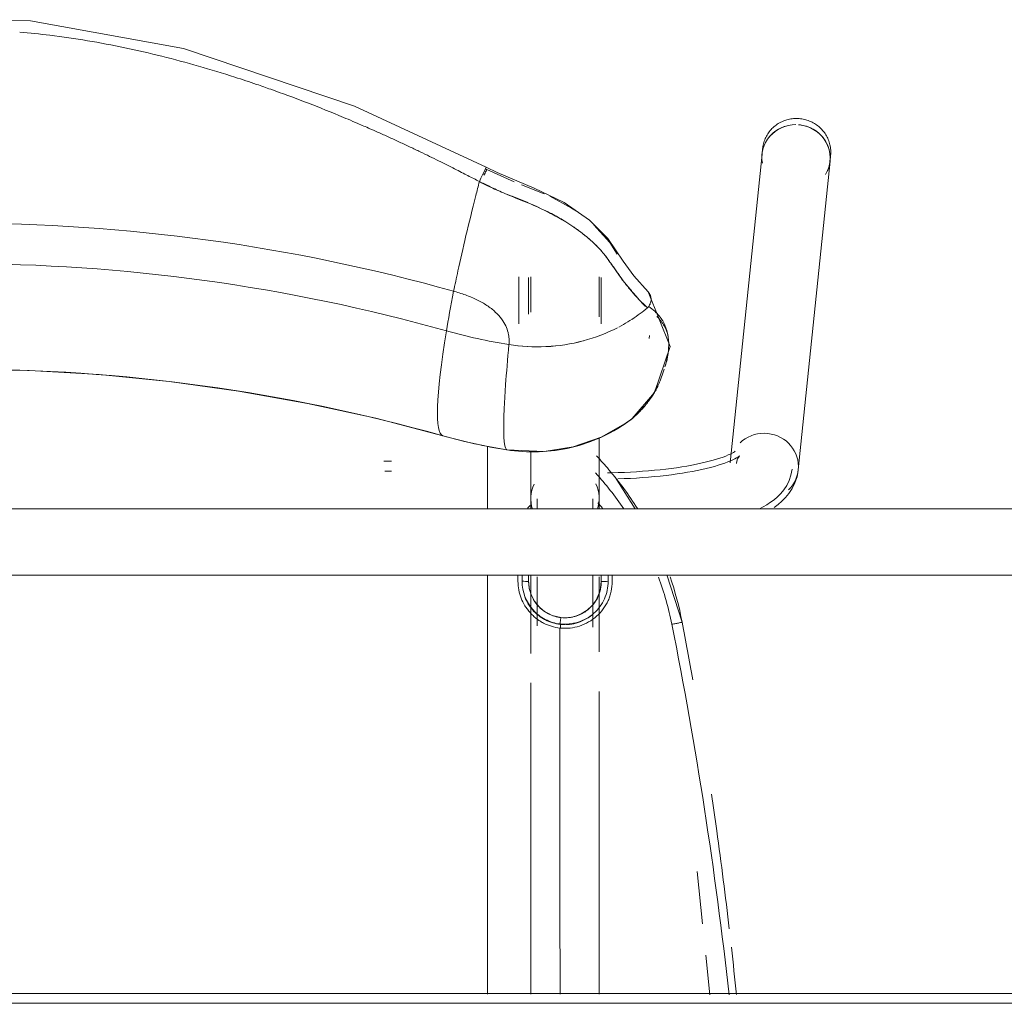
# Model space of a CAD drawing. Header units: metres. Extents: x 1.7 to 42.3, y -72.9 to -47.6.
# Tile 16 of 216: x 7.154 to 7.452, y -69.631 to -69.333. Entities that reach past the tile are written whole.
import ezdxf

# ---------------------------------------------------------------- set-up
doc = ezdxf.new("R2010")
doc.units = ezdxf.units.M
doc.layers.add('A-GENM', color=7, linetype='Continuous', lineweight=18)
doc.layers.add('I-FURN', color=7, linetype='Continuous', lineweight=18)

# ---------------------------------------------------------------- blocks, each defined once
blk = doc.blocks.new('FDE_CJU03_ConjuntoUsoMúltiplo_1mesa4cadeiras - CJU03_ConjuntoUsoMúltiplo_01mesa04cadeiras-5394098-2PAV - FRIGORÍFICA')
at = {"layer": 'I-FURN', "color": 253, "true_color": 0xaaaaaa}
for p, q in [((-0.3, 0.6), (-0.3, -0.6)), ((-0.297, -0.597), (-0.297, 0.597)), ((-0.297, 0.597), (-0.297, -0.597)), ((-0.55193, -0.03541), (-0.5537, -0.03523)), ((-0.45849, -0.04502), (-0.55193, -0.03541)), ((-0.55582, -0.05582), (-0.55405, -0.056)), ((-0.55405, -0.056), (-0.46061, -0.06561)), ((-0.33687, -0.07562), (-0.32106, -0.07399)), ((-0.3116, -0.07301), (-0.2996, -0.07178)), ((-0.41239, -0.08019), (-0.42667, -0.08486)), ((-0.49824, -0.0902), (-0.49922, -0.09008)), ((-0.44667, -0.09444), (-0.45626, -0.10046)), ((-0.47274, -0.09698), (-0.47353, -0.09593)), ((-0.50487, -0.1053), (-0.51692, -0.1053)), ((-0.50275, -0.10465), (-0.51671, -0.10465)), ((-0.44977, -0.1053), (-0.46821, -0.1053)), ((-0.29977, -0.1053), (-0.39144, -0.1053)), ((-0.41172, -0.11702), (-0.41065, -0.11702)), ((-0.54208, -0.12192), (-0.54484, -0.12882)), ((-0.51692, -0.126), (-0.50627, -0.126)), ((-0.51671, -0.12665), (-0.50559, -0.12665)), ((-0.46385, -0.126), (-0.44977, -0.126)), ((-0.42471, -0.12665), (-0.42667, -0.12665)), ((-0.394, -0.126), (-0.29978, -0.126)), ((-0.54569, -0.13099), (-0.54942, -0.13933)), ((-0.51692, -0.12965), (-0.50275, -0.12965)), ((-0.42667, -0.12864), (-0.42476, -0.12864)), ((-0.55015, -0.1395), (-0.55004, -0.13957)), ((-0.44667, -0.13915), (-0.46567, -0.13915))]:
    blk.add_line(p, q, dxfattribs=at)
at = {"layer": 'I-FURN', "color": 253, "true_color": 0xaaaaaa, "flags": 128}
for points in [[(-0.5537, -0.03523), (-0.55411, -0.0352), (-0.55451, -0.03518), (-0.55492, -0.03518), (-0.55533, -0.0352), (-0.55574, -0.03523), (-0.55614, -0.03528), (-0.55655, -0.03535), (-0.55695, -0.03543), (-0.55734, -0.03553), (-0.55773, -0.03565), (-0.55812, -0.03578), (-0.5585, -0.03593), (-0.55888, -0.03609), (-0.55924, -0.03627), (-0.5596, -0.03647), (-0.55996, -0.03667), (-0.5603, -0.0369), (-0.56063, -0.03713), (-0.56096, -0.03738), (-0.56127, -0.03764), (-0.56158, -0.03792), (-0.56187, -0.0382), (-0.56215, -0.0385), (-0.56242, -0.03881), (-0.56268, -0.03913), (-0.56292, -0.03946), (-0.56315, -0.03979), (-0.56337, -0.04014), (-0.56357, -0.0405), (-0.56376, -0.04086), (-0.56394, -0.04123), (-0.5641, -0.04161), (-0.56424, -0.04199), (-0.56438, -0.04238), (-0.56449, -0.04277), (-0.56459, -0.04317), (-0.56468, -0.04357), (-0.56475, -0.04397), (-0.5648, -0.04438), (-0.56484, -0.04479), (-0.56486, -0.0452), (-0.56487, -0.04561), (-0.56486, -0.04602), (-0.56484, -0.04643), (-0.56479, -0.04683), (-0.56474, -0.04724), (-0.56467, -0.04764), (-0.56458, -0.04804), (-0.56447, -0.04844), (-0.56435, -0.04883), (-0.56422, -0.04922), (-0.56407, -0.0496), (-0.56391, -0.04998), (-0.56373, -0.05035), (-0.56353, -0.05071), (-0.56333, -0.05106), (-0.56311, -0.0514), (-0.56287, -0.05174), (-0.56262, -0.05206), (-0.56236, -0.05238), (-0.56209, -0.05269), (-0.56181, -0.05298), (-0.56151, -0.05326), (-0.5612, -0.05353), (-0.56088, -0.05379), (-0.56056, -0.05403), (-0.56022, -0.05426), (-0.55987, -0.05448), (-0.55952, -0.05468), (-0.55915, -0.05486), (-0.55878, -0.05504), (-0.55841, -0.05519), (-0.55802, -0.05533), (-0.55763, -0.05546), (-0.55724, -0.05557), (-0.55684, -0.05566), (-0.55682, -0.05567)], [(-0.45869, -0.04691), (-0.45691, -0.04723), (-0.45527, -0.04779), (-0.45379, -0.04853), (-0.4525, -0.04938), (-0.45136, -0.05032), (-0.45036, -0.05131), (-0.44947, -0.05234), (-0.44867, -0.05341), (-0.44795, -0.05451), (-0.44727, -0.05565), (-0.44667, -0.0568)], [(-0.45849, -0.04502), (-0.45643, -0.04539), (-0.45453, -0.04604), (-0.45284, -0.04688), (-0.45136, -0.04786), (-0.45008, -0.04891), (-0.44897, -0.05002), (-0.44799, -0.05115), (-0.44712, -0.05232)], [(-0.55682, -0.05567), (-0.55642, -0.05574), (-0.55601, -0.0558), (-0.55582, -0.05582)], [(-0.46416, -0.06408), (-0.46411, -0.06414), (-0.46398, -0.06433), (-0.46379, -0.06464), (-0.46356, -0.06506), (-0.46329, -0.0656), (-0.463, -0.06624), (-0.46269, -0.06698), (-0.46238, -0.06781), (-0.46206, -0.06874), (-0.46174, -0.06974), (-0.46142, -0.07082), (-0.4611, -0.07198), (-0.46079, -0.07321), (-0.46049, -0.07451), (-0.4602, -0.07587), (-0.45992, -0.07729), (-0.45965, -0.07876), (-0.4594, -0.08029), (-0.45916, -0.08186), (-0.45894, -0.08348), (-0.45873, -0.08515), (-0.45853, -0.08685), (-0.45836, -0.08858), (-0.4582, -0.09035), (-0.45806, -0.09215), (-0.45793, -0.09397), (-0.45783, -0.09581), (-0.45774, -0.09767), (-0.45767, -0.09954), (-0.45763, -0.10142), (-0.4576, -0.1028)], [(-0.46276, -0.0628), (-0.46271, -0.06286), (-0.46257, -0.06303), (-0.46237, -0.06332), (-0.46213, -0.06372), (-0.46185, -0.06423), (-0.46155, -0.06484), (-0.46123, -0.06555), (-0.4609, -0.06635), (-0.46056, -0.06724), (-0.46023, -0.06822), (-0.45989, -0.06927), (-0.45956, -0.0704), (-0.45924, -0.0716), (-0.45892, -0.07287), (-0.45861, -0.07421), (-0.45832, -0.0756), (-0.45803, -0.07706), (-0.45776, -0.07856), (-0.4575, -0.08012), (-0.45726, -0.08172), (-0.45703, -0.08337), (-0.45682, -0.08506), (-0.45663, -0.08679), (-0.45645, -0.08855), (-0.45629, -0.09034), (-0.45615, -0.09216), (-0.45603, -0.094), (-0.45592, -0.09586), (-0.45584, -0.09774), (-0.45577, -0.09964)], [(-0.46042, -0.06372), (-0.46118, -0.06358), (-0.46182, -0.06337), (-0.46229, -0.06314), (-0.46259, -0.06294), (-0.46273, -0.06282), (-0.46276, -0.0628)], [(-0.51237, -0.0905), (-0.49582, -0.0838), (-0.48193, -0.0886), (-0.47403, -0.09533), (-0.47352, -0.09594)], [(-0.51238, -0.09051), (-0.51721, -0.0948), (-0.52172, -0.09801), (-0.52857, -0.1027), (-0.53414, -0.10827), (-0.53945, -0.11594), (-0.54383, -0.12501), (-0.54856, -0.13619), (-0.55015, -0.1395)], [(-0.4728, -0.0969), (-0.46839, -0.10467), (-0.46543, -0.11313), (-0.46403, -0.12198), (-0.46455, -0.13325)], [(-0.52375, -0.09982), (-0.52735, -0.10211), (-0.53273, -0.10694)], [(-0.4469, -0.1053), (-0.44764, -0.1053), (-0.44831, -0.1053), (-0.4489, -0.1053), (-0.44942, -0.1053), (-0.44977, -0.1053)], [(-0.44977, -0.1072), (-0.44931, -0.1072), (-0.44878, -0.1072), (-0.44817, -0.1072), (-0.44749, -0.1072), (-0.44673, -0.1072)], [(-0.42667, -0.1072), (-0.42576, -0.1072), (-0.42401, -0.1072), (-0.42222, -0.1072), (-0.42039, -0.1072), (-0.41854, -0.1072), (-0.41665, -0.1072), (-0.41474, -0.1072), (-0.41281, -0.1072), (-0.41086, -0.1072)], [(-0.40337, -0.1053), (-0.40536, -0.1053), (-0.40735, -0.1053), (-0.40933, -0.1053), (-0.41129, -0.1053), (-0.41324, -0.1053), (-0.41517, -0.1053), (-0.41707, -0.1053), (-0.41895, -0.1053), (-0.4208, -0.1053), (-0.42262, -0.1053), (-0.4244, -0.1053), (-0.42614, -0.1053)], [(-0.41377, -0.11686), (-0.41374, -0.11478), (-0.41411, -0.1127), (-0.41487, -0.11074), (-0.41598, -0.10895), (-0.41742, -0.10741), (-0.41904, -0.10622), (-0.42183, -0.10504), (-0.42471, -0.10465)], [(-0.53678, -0.11216), (-0.53776, -0.11367), (-0.54133, -0.12024)], [(-0.42471, -0.12665), (-0.42265, -0.12645), (-0.42062, -0.12586), (-0.41874, -0.12489), (-0.4171, -0.12359), (-0.41582, -0.12213), (-0.41443, -0.11958), (-0.41377, -0.11686)], [(-0.29978, -0.11715), (-0.32732, -0.11717), (-0.35506, -0.11718), (-0.38282, -0.1172), (-0.4106, -0.11722)], [(-0.4469, -0.1241), (-0.44764, -0.1241), (-0.44831, -0.1241), (-0.4489, -0.1241), (-0.44942, -0.1241), (-0.44977, -0.1241)], [(-0.41129, -0.1241), (-0.41324, -0.1241), (-0.41517, -0.1241), (-0.41707, -0.1241), (-0.41895, -0.1241), (-0.4208, -0.1241), (-0.42262, -0.1241), (-0.4244, -0.1241), (-0.42614, -0.1241)], [(-0.44977, -0.126), (-0.44931, -0.126), (-0.44878, -0.126), (-0.44817, -0.126), (-0.44749, -0.126), (-0.44673, -0.126)], [(-0.42667, -0.126), (-0.42576, -0.126), (-0.42401, -0.126), (-0.42222, -0.126), (-0.42039, -0.126), (-0.41854, -0.126), (-0.41665, -0.126), (-0.41474, -0.126), (-0.41281, -0.126), (-0.41086, -0.126), (-0.40889, -0.126), (-0.40691, -0.126), (-0.40492, -0.126), (-0.40293, -0.126)], [(-0.46881, -0.15263), (-0.4671, -0.14607), (-0.46566, -0.13945), (-0.46454, -0.13324)], [(-0.55015, -0.1395), (-0.5686, -0.17938), (-0.58611, -0.23115), (-0.59447, -0.27749), (-0.59479, -0.31702), (-0.58887, -0.35587), (-0.57619, -0.39921), (-0.55586, -0.44733), (-0.55203, -0.45507), (-0.55018, -0.45878)], [(-0.54581, -0.14157), (-0.54678, -0.14109), (-0.54777, -0.14061), (-0.54868, -0.14016), (-0.54943, -0.13981), (-0.54994, -0.13958), (-0.55015, -0.1395), (-0.55015, -0.1395)], [(-0.54942, -0.13933), (-0.54947, -0.13944), (-0.54953, -0.13956)], [(-0.29978, -0.13915), (-0.30338, -0.13915), (-0.33902, -0.13915), (-0.37469, -0.13915), (-0.41039, -0.13915), (-0.42667, -0.13915)], [(-0.46881, -0.44567), (-0.47414, -0.42517), (-0.47866, -0.40447), (-0.48237, -0.3836), (-0.48527, -0.36258), (-0.48734, -0.34147), (-0.48858, -0.32028), (-0.48899, -0.29906), (-0.48857, -0.27784), (-0.48732, -0.25665), (-0.48525, -0.23553), (-0.48235, -0.21452), (-0.47863, -0.19365), (-0.4741, -0.17295), (-0.46881, -0.15263)], [(-0.46109, -0.17047), (-0.46109, -0.17006), (-0.46109, -0.16969), (-0.46109, -0.16934), (-0.46109, -0.16903), (-0.46109, -0.16876), (-0.46109, -0.16852), (-0.46109, -0.16831), (-0.46109, -0.1682)], [(-0.45809, -0.1682), (-0.45809, -0.16838), (-0.45809, -0.1686), (-0.45809, -0.16885), (-0.45809, -0.16914), (-0.45809, -0.16946), (-0.45809, -0.16981), (-0.45809, -0.1702)]]:
    blk.add_lwpolyline(points, dxfattribs=at)
at = {"layer": 'I-FURN', "color": 253, "true_color": 0xaaaaaa}
for centre, major_axis, ratio, start_param, end_param in [((-0.55299, -0.04571), (0.00106, 0.0103), 0.967163, 5.858731, 6.905929), ((-0.55299, -0.04571), (0.00106, 0.0103), 0.967163, 5.976302, 6.851227), ((-0.55299, -0.04571), (0.00106, 0.0103), 0.967163, 0.656571, 1.578726), ((-0.55299, -0.04571), (0.00106, 0.0103), 0.967163, 0.589816, 1.471565), ((-0.55299, -0.04571), (0.00106, 0.0103), 0.967163, 1.471565, 1.598786), ((-0.55299, -0.04571), (0.00106, 0.0103), 0.967163, 1.669941, 3.417141), ((-0.55299, -0.04571), (0.00106, 0.0103), 0.967163, 1.838177, 2.584285), ((-0.45955, -0.05532), (0.00106, 0.0103), 0.967163, 0.099145, 1.669941), ((-0.45955, -0.05532), (0.00106, 0.0103), 0.967163, 5.596932, 6.38233), ((-0.55299, -0.04571), (0.00106, 0.0103), 0.967163, 2.855299, 3.042361), ((-0.55299, -0.04571), (0.00106, 0.0103), 0.967163, 3.083385, 3.394061), ((-0.45955, -0.05532), (0.00106, 0.0103), 0.967163, 1.669941, 2.455339), ((-0.44977, -0.11565), (0, 0.01035), 0.978148, 5.962504, 6.738191), ((-0.44977, -0.11565), (0, 0.01035), 0.978148, 2.693114, 3.462274), ((-0.65627, -0.10582), (0, 0.1656), 0.978148, 4.432561, 4.549768), ((-0.76073, -0.08564), (-0.29621, 0.04754), 0.033662, 2.678566, 2.779171), ((-0.76073, -0.08564), (-0.29621, 0.04754), 0.033662, 2.779174, 2.829474), ((-0.76073, -0.08564), (-0.29621, 0.04754), 0.033662, 2.829483, 2.879776), ((-0.76073, -0.08564), (-0.29621, 0.04754), 0.033662, 2.879782, 2.930079), ((-0.62829, -0.10582), (0, 0.16963), 0.978148, 4.432561, 4.549768), ((-0.76073, -0.08564), (-0.29621, 0.04754), 0.033662, 2.980391, 3.030684), ((-0.76073, -0.08564), (-0.29621, 0.04754), 0.033662, 3.030688, 3.13129), ((-0.76073, -0.08564), (-0.29621, 0.04754), 0.033662, 2.930086, 2.980382), ((-0.57325, -0.12942), (-0.07702, 0.02165), 0.057423, 1.951227, 2.011546), ((-0.57325, -0.12942), (-0.07702, 0.02165), 0.057423, 2.011546, 2.373457), ((-0.57325, -0.12942), (-0.07702, 0.02165), 0.057423, 2.373457, 2.433775), ((-0.57325, -0.12942), (-0.07702, 0.02165), 0.057423, 2.433775, 2.494094), ((-0.00271, -0.29915), (0, 0.54235), 0.978148, 1.290968, 1.850624), ((0.0018, -0.29915), (0, 0.5344), 0.978148, 1.290968, 1.850624), ((-0.60511, -0.11896), (-0.11745, 0.03301), 0.057423, 2.494094, 2.683805), ((-0.7576, -0.0714), (-0.28881, 0.08118), 0.057423, 2.683805, 3.136529), ((0.02978, -0.29915), (0, 0.53037), 0.978148, 1.290968, 1.850624)]:
    blk.add_ellipse(centre, major_axis=major_axis, ratio=ratio, start_param=start_param, end_param=end_param, dxfattribs=at)
for points in [[(-0.31396, -0.06527), (-0.30918, -0.06473), (-0.30441, -0.06422), (-0.29963, -0.06373)], [(-0.29963, -0.06373), (-0.30441, -0.06422), (-0.30918, -0.06473), (-0.31395, -0.06527)], [(-0.41174, -0.0833), (-0.39317, -0.07961), (-0.35588, -0.07301), (-0.31835, -0.06804), (-0.29953, -0.06597)], [(-0.39492, -0.07697), (-0.40075, -0.078), (-0.40657, -0.07908), (-0.41239, -0.08019)], [(-0.41239, -0.08019), (-0.40657, -0.07908), (-0.40075, -0.078), (-0.39492, -0.07697)], [(-0.41239, -0.08019), (-0.41705, -0.08108), (-0.42165, -0.0823), (-0.42614, -0.08384)], [(-0.41174, -0.0833), (-0.41182, -0.08287), (-0.41198, -0.08204), (-0.41219, -0.08101), (-0.41234, -0.08034), (-0.41238, -0.08018), (-0.41239, -0.08019)], [(-0.42601, -0.08732), (-0.42136, -0.08561), (-0.41659, -0.08426), (-0.41174, -0.0833)], [(-0.5076, -0.09062), (-0.50784, -0.09039), (-0.50839, -0.08998), (-0.50902, -0.08974), (-0.50935, -0.08967)], [(-0.50415, -0.09526), (-0.50521, -0.09364), (-0.50637, -0.09209), (-0.5076, -0.09062)], [(-0.50497, -0.09405), (-0.5038, -0.09573), (-0.50272, -0.0975), (-0.50174, -0.09936)], [(-0.46861, -0.10424), (-0.47003, -0.1012), (-0.47176, -0.09832), (-0.47372, -0.09566)], [(-0.47175, -0.09864), (-0.47222, -0.09776), (-0.47277, -0.09687), (-0.47341, -0.09609)], [(-0.47341, -0.09609), (-0.47276, -0.09689), (-0.47218, -0.0978), (-0.47169, -0.09872)], [(-0.45757, -0.1064), (-0.45415, -0.1033), (-0.45051, -0.10045), (-0.44669, -0.09788)], [(-0.49754, -0.11015), (-0.4985, -0.10652), (-0.49985, -0.10303), (-0.50154, -0.09975)], [(-0.42667, -0.10132), (-0.42603, -0.10132), (-0.42539, -0.10132), (-0.42475, -0.10132)], [(-0.44849, -0.10573), (-0.44798, -0.1052), (-0.44743, -0.10472), (-0.44685, -0.10427)], [(-0.42475, -0.10257), (-0.42539, -0.10257), (-0.42603, -0.10257), (-0.42667, -0.10257)], [(-0.41185, -0.11715), (-0.41165, -0.11532), (-0.41202, -0.11157), (-0.41479, -0.10667), (-0.41929, -0.10335), (-0.42293, -0.10257), (-0.42475, -0.10257)], [(-0.42667, -0.10465), (-0.42601, -0.10465), (-0.42536, -0.10465), (-0.42471, -0.10465)], [(-0.42471, -0.10465), (-0.42471, -0.10465), (-0.42472, -0.10459), (-0.42472, -0.10448)], [(-0.42471, -0.10465), (-0.42316, -0.10465), (-0.42009, -0.10531), (-0.41627, -0.10809), (-0.41392, -0.11219), (-0.4136, -0.11533), (-0.41377, -0.11686)], [(-0.49757, -0.11002), (-0.49657, -0.11375), (-0.49539, -0.12145), (-0.49585, -0.12902), (-0.49643, -0.13263)], [(-0.49581, -0.1213), (-0.496, -0.11752), (-0.49657, -0.11377), (-0.49754, -0.11015)], [(-0.53281, -0.11422), (-0.53335, -0.11505), (-0.53424, -0.11651), (-0.53535, -0.1185), (-0.5364, -0.12048), (-0.53716, -0.12198), (-0.53756, -0.12282)], [(-0.41172, -0.11702), (-0.41168, -0.11653), (-0.41166, -0.11606), (-0.41166, -0.11559)], [(-0.41377, -0.11686), (-0.41392, -0.11819), (-0.41471, -0.1208), (-0.41721, -0.12403), (-0.42069, -0.12614), (-0.42337, -0.12665), (-0.42471, -0.12665)], [(-0.49643, -0.13263), (-0.49583, -0.12893), (-0.49563, -0.12516), (-0.4958, -0.12142)], [(-0.53756, -0.12282), (-0.53797, -0.12367), (-0.53885, -0.12556), (-0.54014, -0.12865), (-0.54134, -0.13171), (-0.54238, -0.13435), (-0.5433, -0.13654), (-0.54417, -0.1385), (-0.545, -0.14018), (-0.54554, -0.14113), (-0.54581, -0.14157)], [(-0.44672, -0.12705), (-0.44707, -0.12679), (-0.4474, -0.12652), (-0.44772, -0.12623)], [(-0.42475, -0.12989), (-0.42539, -0.12989), (-0.42603, -0.12989), (-0.42667, -0.12989)], [(-0.50208, -0.13361), (-0.50276, -0.13393), (-0.50347, -0.13435), (-0.50418, -0.13487)], [(-0.50006, -0.13288), (-0.50072, -0.13304), (-0.50139, -0.13328), (-0.50208, -0.13361)], [(-0.5477, -0.14018), (-0.54793, -0.14007), (-0.54838, -0.13985), (-0.54898, -0.13955), (-0.54929, -0.1394), (-0.54942, -0.13933)], [(-0.50828, -0.13928), (-0.50859, -0.13975), (-0.50918, -0.14071), (-0.50975, -0.1418), (-0.51002, -0.14235)], [(-0.51002, -0.14235), (-0.51029, -0.1429), (-0.51079, -0.14401), (-0.51123, -0.14516), (-0.51145, -0.14578)], [(-0.51145, -0.14578), (-0.51167, -0.14639), (-0.5121, -0.1477), (-0.51244, -0.14886), (-0.51258, -0.14936)]]:
    blk.add_open_spline(points, degree=3, dxfattribs=at)
for points, knots in [([(-0.3195, -0.0659), (-0.32942, -0.06706), (-0.34304, -0.06882), (-0.35663, -0.07078), (-0.36033, -0.07134)], [0.6330711, 0.6330711, 0.6330711, 0.6330711, 0.75, 0.7938399, 0.7938399, 0.7938399, 0.7938399]), ([(-0.36033, -0.07134), (-0.35663, -0.07078), (-0.34304, -0.06882), (-0.32942, -0.06706), (-0.3195, -0.0659)], [0.2061667, 0.2061667, 0.2061667, 0.2061667, 0.25, 0.3669429, 0.3669429, 0.3669429, 0.3669429]), ([(-0.48971, -0.08539), (-0.49047, -0.08516), (-0.49171, -0.08483), (-0.49332, -0.08449), (-0.49449, -0.08433), (-0.49553, -0.08426), (-0.4969, -0.08423), (-0.49851, -0.08435), (-0.50032, -0.0847), (-0.50202, -0.08525), (-0.50362, -0.08601), (-0.50561, -0.08741), (-0.50699, -0.08894), (-0.50792, -0.09025)], [0.5090671, 0.5090671, 0.5090671, 0.5090671, 0.55, 0.575, 0.6, 0.625, 0.65, 0.7, 0.75, 0.8, 0.85, 0.9, 1, 1, 1, 1]), ([(-0.50494, -0.08781), (-0.50482, -0.0877), (-0.50374, -0.0867), (-0.50222, -0.08558), (-0.50012, -0.08471), (-0.49844, -0.08433), (-0.49722, -0.08424), (-0.4966, -0.08423)], [0.0876695, 0.0876695, 0.0876695, 0.0876695, 0.1, 0.2, 0.25, 0.3, 0.3463075, 0.3463075, 0.3463075, 0.3463075]), ([(-0.49432, -0.08435), (-0.49394, -0.0844), (-0.49316, -0.0845), (-0.49173, -0.08478), (-0.49067, -0.08504), (-0.49006, -0.08521)], [0.4, 0.4, 0.4, 0.4, 0.425, 0.45, 0.48350906, 0.48350906, 0.48350906, 0.48350906]), ([(-0.47372, -0.09566), (-0.47421, -0.09508), (-0.47518, -0.09398), (-0.47665, -0.09253), (-0.47785, -0.09147), (-0.47879, -0.09071), (-0.4795, -0.09018), (-0.48016, -0.08971), (-0.48097, -0.08915), (-0.48189, -0.08856), (-0.48284, -0.08803), (-0.48375, -0.08759), (-0.48452, -0.08726), (-0.48547, -0.08687), (-0.4869, -0.08631), (-0.48814, -0.08588), (-0.48897, -0.08561)], [0, 0, 0, 0, 0.05, 0.1, 0.15, 0.175, 0.2, 0.225, 0.25, 0.3, 0.35, 0.375, 0.4, 0.425, 0.45, 0.495546, 0.495546, 0.495546, 0.495546]), ([(-0.48425, -0.08745), (-0.4836, -0.08777), (-0.48252, -0.08834), (-0.48133, -0.08905), (-0.48048, -0.08959), (-0.47981, -0.09005), (-0.47947, -0.09029), (-0.47934, -0.09039)], [0.6, 0.6, 0.6, 0.6, 0.65, 0.7, 0.75, 0.775, 0.7919906, 0.7919906, 0.7919906, 0.7919906]), ([(-0.54236, -0.13428), (-0.54203, -0.13353), (-0.54135, -0.13193), (-0.54022, -0.12909), (-0.5389, -0.12581), (-0.53754, -0.12272), (-0.53634, -0.12024), (-0.53526, -0.11824), (-0.53421, -0.11642), (-0.5329, -0.11432), (-0.53104, -0.1116), (-0.52887, -0.10881), (-0.5269, -0.10665), (-0.52544, -0.10523), (-0.52451, -0.1044), (-0.52374, -0.10376), (-0.52288, -0.10308), (-0.52204, -0.10247), (-0.52121, -0.10188), (-0.5203, -0.10125), (-0.51916, -0.10046), (-0.51753, -0.09933), (-0.51577, -0.09806), (-0.51399, -0.09668), (-0.51264, -0.09558), (-0.51144, -0.09454), (-0.51008, -0.09328), (-0.50875, -0.09191), (-0.50795, -0.09102), (-0.5076, -0.09062)], [0.125, 0.125, 0.125, 0.125, 0.15625, 0.1875, 0.21875, 0.25, 0.28125, 0.3125, 0.34375, 0.375, 0.40625, 0.4375, 0.46875, 0.484375, 0.5, 0.515625, 0.53125, 0.5625, 0.59375, 0.625, 0.65625, 0.6875, 0.75, 0.78125, 0.8125, 0.84375, 0.875, 0.9375, 1, 1, 1, 1]), ([(-0.5076, -0.09062), (-0.50788, -0.09111), (-0.50845, -0.09182), (-0.50951, -0.09281), (-0.51042, -0.09359), (-0.5115, -0.09448), (-0.51274, -0.09553), (-0.51405, -0.09665), (-0.51533, -0.09773), (-0.51658, -0.09867), (-0.51784, -0.09954), (-0.51888, -0.10023), (-0.51968, -0.10079), (-0.52007, -0.10108), (-0.52026, -0.10122)], [0, 0, 0, 0, 0.0625, 0.09375, 0.125, 0.15625, 0.1875, 0.21875, 0.25, 0.28125, 0.3125, 0.34375, 0.359375, 0.375, 0.375, 0.375, 0.375]), ([(-0.50935, -0.08967), (-0.51, -0.08953), (-0.51114, -0.08961), (-0.51207, -0.09021), (-0.51238, -0.09051)], [0.25, 0.25, 0.25, 0.25, 0.5, 0.6689889, 0.6689889, 0.6689889, 0.6689889]), ([(-0.51237, -0.0905), (-0.51229, -0.09042), (-0.51197, -0.09014), (-0.5113, -0.08977), (-0.51034, -0.08955), (-0.50901, -0.08965), (-0.50808, -0.09015), (-0.5076, -0.09062)], [0.3327516, 0.3327516, 0.3327516, 0.3327516, 0.375, 0.5, 0.625, 0.75, 1, 1, 1, 1]), ([(-0.47914, -0.09053), (-0.47893, -0.09068), (-0.4785, -0.09101), (-0.47766, -0.09168), (-0.47661, -0.09259), (-0.47555, -0.09364), (-0.47492, -0.09433), (-0.47483, -0.09443)], [0.8, 0.8, 0.8, 0.8, 0.825, 0.85, 0.9, 0.95, 0.9578834, 0.9578834, 0.9578834, 0.9578834]), ([(-0.44675, -0.09369), (-0.45089, -0.09628), (-0.45634, -0.10029), (-0.46136, -0.10482), (-0.46271, -0.10611)], [0.5379186, 0.5379186, 0.5379186, 0.5379186, 0.75, 0.8312939, 0.8312939, 0.8312939, 0.8312939]), ([(-0.47341, -0.09609), (-0.46958, -0.10138), (-0.46541, -0.11047), (-0.46408, -0.12023), (-0.46396, -0.1235)], [0, 0, 0, 0, 0.5, 0.75, 0.75, 0.75, 0.75]), ([(-0.52026, -0.10122), (-0.52045, -0.10136), (-0.52081, -0.10163), (-0.52142, -0.10209), (-0.52212, -0.10258), (-0.52293, -0.10314), (-0.52376, -0.10378), (-0.52475, -0.10461), (-0.52642, -0.10614), (-0.52875, -0.10865), (-0.53103, -0.11155), (-0.53228, -0.11339), (-0.53281, -0.11422)], [0.375, 0.375, 0.375, 0.375, 0.390625, 0.40625, 0.4375, 0.46875, 0.484375, 0.5, 0.53125, 0.5625, 0.59375, 0.625, 0.625, 0.625, 0.625]), ([(-0.42475, -0.10132), (-0.4237, -0.10134), (-0.42219, -0.10151), (-0.42029, -0.10202), (-0.4185, -0.10271), (-0.41632, -0.104), (-0.41409, -0.106), (-0.41236, -0.10845), (-0.41111, -0.11122), (-0.41053, -0.11406), (-0.4105, -0.1161), (-0.41059, -0.11715)], [0, 0, 0, 0, 0.125, 0.1875, 0.25, 0.375, 0.5, 0.625, 0.75, 0.875, 1, 1, 1, 1]), ([(-0.42473, -0.10436), (-0.42473, -0.10427), (-0.42474, -0.10405), (-0.42475, -0.10347), (-0.42475, -0.10292), (-0.42475, -0.10257)], [0.3333333, 0.3333333, 0.3333333, 0.3333333, 0.5, 0.6666667, 1, 1, 1, 1]), ([(-0.46456, -0.13328), (-0.46355, -0.12704), (-0.46383, -0.11697), (-0.46714, -0.10741), (-0.46853, -0.10442)], [0, 0, 0, 0, 0.5, 0.7450384, 0.7450384, 0.7450384, 0.7450384]), ([(-0.41166, -0.11532), (-0.41167, -0.11497), (-0.41172, -0.11416), (-0.41191, -0.11294), (-0.41235, -0.11126), (-0.4133, -0.10916), (-0.41436, -0.10769), (-0.41497, -0.10702)], [0.07592, 0.07592, 0.07592, 0.07592, 0.125, 0.1875, 0.25, 0.375, 0.5, 0.5, 0.5, 0.5]), ([(-0.42476, -0.12864), (-0.42159, -0.12865), (-0.41688, -0.12682), (-0.41295, -0.12173), (-0.41202, -0.11868), (-0.41185, -0.11715)], [0, 0, 0, 0, 0.5, 0.75, 1, 1, 1, 1]), ([(-0.4106, -0.11722), (-0.41071, -0.11804), (-0.41108, -0.11973), (-0.41187, -0.12177), (-0.41273, -0.12329), (-0.41349, -0.12435), (-0.41435, -0.12534), (-0.41526, -0.12624), (-0.41626, -0.12706), (-0.41771, -0.12805), (-0.42044, -0.1294), (-0.42295, -0.12986), (-0.42475, -0.12989)], [0, 0, 0, 0, 0.125, 0.25, 0.3125, 0.375, 0.4375, 0.5, 0.5625, 0.625, 0.75, 1, 1, 1, 1]), ([(-0.42001, -0.1278), (-0.41928, -0.12752), (-0.41821, -0.12699), (-0.41688, -0.1261), (-0.41597, -0.12535), (-0.41513, -0.12453), (-0.41435, -0.12362), (-0.41366, -0.12265), (-0.41288, -0.12126), (-0.41215, -0.11938), (-0.41183, -0.1178), (-0.41172, -0.11702)], [0.25, 0.25, 0.25, 0.25, 0.375, 0.4375, 0.5, 0.5625, 0.625, 0.6875, 0.75, 0.875, 1, 1, 1, 1]), ([(-0.41377, -0.11686), (-0.41377, -0.11687), (-0.41364, -0.11691), (-0.41323, -0.11697), (-0.41269, -0.11705), (-0.41219, -0.11711), (-0.41185, -0.11715)], [0, 0, 0, 0, 0.333333, 0.5, 0.666667, 1, 1, 1, 1]), ([(-0.42476, -0.12864), (-0.42476, -0.1283), (-0.42475, -0.12777), (-0.42474, -0.12722), (-0.42473, -0.12701), (-0.42473, -0.12692)], [0, 0, 0, 0, 0.3333333, 0.5, 0.6666667, 0.6666667, 0.6666667, 0.6666667]), ([(-0.49817, -0.13258), (-0.49847, -0.1326), (-0.4991, -0.13267), (-0.49974, -0.13279), (-0.50006, -0.13288)], [-0.8888889, -0.8888889, -0.8888889, -0.8888889, -0.8333333, -0.7777827, -0.7777827, -0.7777827, -0.7777827]), ([(-0.49643, -0.13263), (-0.49683, -0.13259), (-0.49741, -0.13255), (-0.49801, -0.13257), (-0.49816, -0.13258)], [-1, -1, -1, -1, -0.9166667, -0.8890389, -0.8890389, -0.8890389, -0.8890389]), ([(-0.54581, -0.14157), (-0.54534, -0.14064), (-0.54454, -0.13902), (-0.54333, -0.13643), (-0.54269, -0.13503), (-0.54236, -0.13428)], [0, 0, 0, 0, 0.0625, 0.09375, 0.125, 0.125, 0.125, 0.125]), ([(-0.50418, -0.13487), (-0.50488, -0.13539), (-0.50595, -0.13633), (-0.50731, -0.13791), (-0.50796, -0.13881), (-0.50828, -0.13928)], [-0.5555556, -0.5555556, -0.5555556, -0.5555556, -0.4444444, -0.3888889, -0.3333333, -0.3333333, -0.3333333, -0.3333333]), ([(-0.54581, -0.14157), (-0.54638, -0.14271), (-0.54727, -0.14445), (-0.54854, -0.14693), (-0.54997, -0.14975), (-0.55201, -0.1538), (-0.55429, -0.15846), (-0.55623, -0.16251), (-0.55774, -0.16573), (-0.55925, -0.16902), (-0.56059, -0.172), (-0.56143, -0.17389), (-0.56179, -0.17472)], [-1, -1, -1, -1, -0.9826389, -0.9739583, -0.9652778, -0.9479167, -0.9305556, -0.921875, -0.9131944, -0.9045139, -0.8958333, -0.8888889, -0.8888889, -0.8888889, -0.8888889]), ([(-0.56179, -0.17472), (-0.56234, -0.17597), (-0.56376, -0.17923), (-0.56662, -0.18603), (-0.57003, -0.19461), (-0.57297, -0.20258), (-0.57471, -0.20757), (-0.5752, -0.20902)], [-0.8888889, -0.8888889, -0.8888889, -0.8888889, -0.8784722, -0.8611111, -0.8263889, -0.7916667, -0.7777778, -0.7777778, -0.7777778, -0.7777778]), ([(-0.5752, -0.20902), (-0.57594, -0.21118), (-0.57789, -0.21705), (-0.58079, -0.22659), (-0.58377, -0.23766), (-0.58722, -0.25264), (-0.58966, -0.267), (-0.59075, -0.27769), (-0.591, -0.28075)], [-0.7777778, -0.7777778, -0.7777778, -0.7777778, -0.7569444, -0.7222222, -0.6875, -0.6527778, -0.5833333, -0.5555556, -0.5555556, -0.5555556, -0.5555556])]:
    blk.add_open_spline(points, degree=3, knots=knots, dxfattribs=at)
blk = doc.blocks.new('Led_Stripe_11805 - Led_Stripe_11805-8047500-2PAV - FRIGORÍFICA')
at = {"layer": 'A-GENM', "color": 253, "true_color": 0xaaaaaa}
for p, q in [((-1, 0.01), (1, 0.01)), ((1, -0.01), (-1, -0.01))]:
    blk.add_line(p, q, dxfattribs=at)
blk = doc.blocks.new('4 GRE - ESCOLA DE CINEMA E AUDIOVISUAL CINE REX R07_rvt-1-2PAV - FRIGORÍFICA')
at = {"layer": 'A-GENM', "color": 253, "lineweight": 18, "true_color": 0xaaaaaa, "extrusion": (0, 0, -1), "rotation": 180}
blk.add_blockref('Led_Stripe_11805 - Led_Stripe_11805-8047500-2PAV - FRIGORÍFICA', (-7.42694, -69.49156), dxfattribs=at)
at = {"layer": 'I-FURN', "color": 253, "lineweight": 18, "true_color": 0xaaaaaa, "rotation": 270.0000000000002}
blk.add_blockref('FDE_CJU03_ConjuntoUsoMúltiplo_1mesa4cadeiras - CJU03_ConjuntoUsoMúltiplo_01mesa04cadeiras-5394098-2PAV - FRIGORÍFICA', (7.43499, -69.92822), dxfattribs=at)

msp = doc.modelspace()

# ---------------------------------------------------------------- block references
at = {"lineweight": 5}
msp.add_blockref('4 GRE - ESCOLA DE CINEMA E AUDIOVISUAL CINE REX R07_rvt-1-2PAV - FRIGORÍFICA', (0, 0), dxfattribs=at)

doc.saveas('drawing.dxf')
